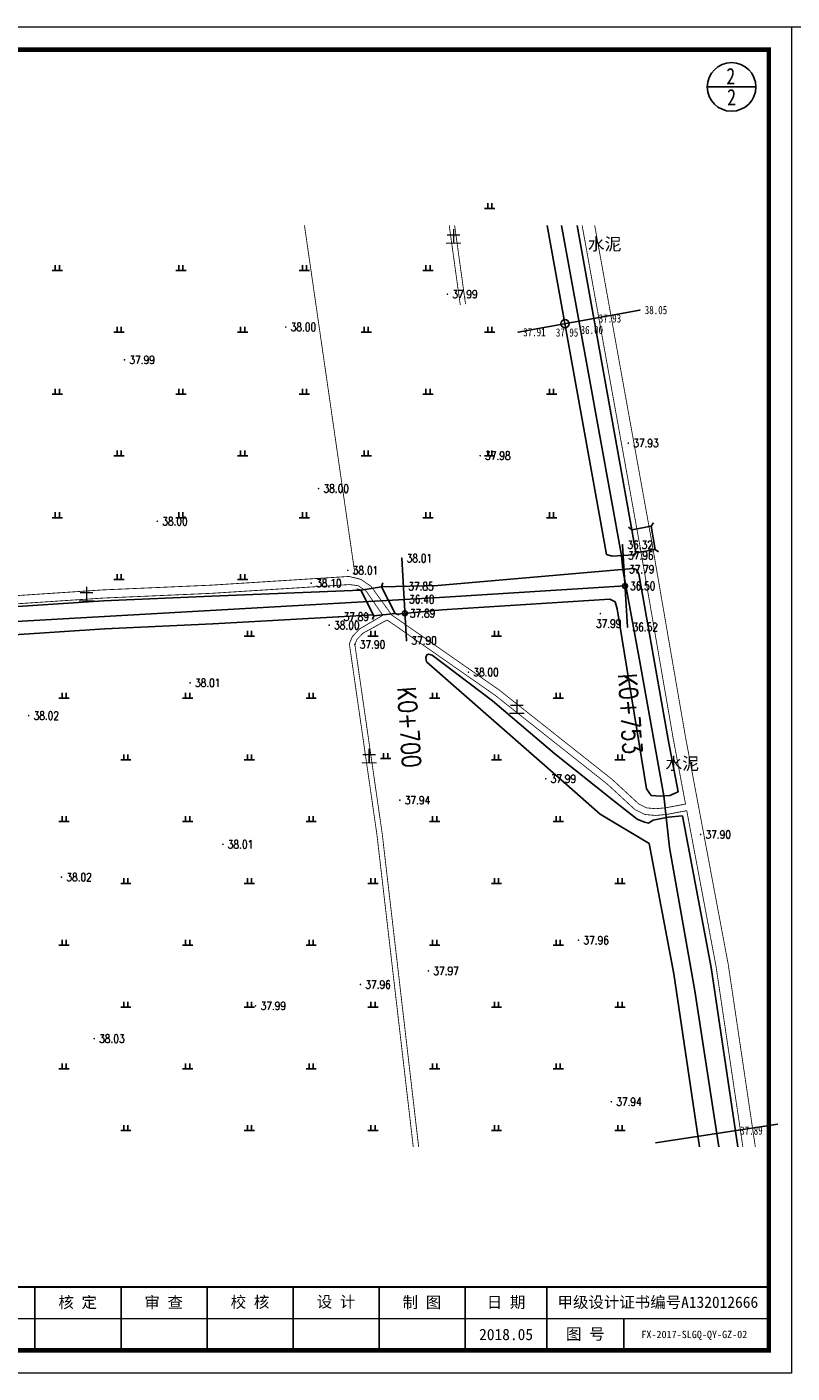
# Model space of a CAD drawing. Extents: x 464172 to 473094, y 3847158 to 3855433.
# Tile 90 of 98: x 470517 to 470703, y 3852704 to 3853030. Entities that reach past the tile are written whole.
import ezdxf
from ezdxf.enums import TextEntityAlignment as Align

# ---------------------------------------------------------------- set-up
doc = ezdxf.new("R2010")
doc.units = 0
doc.linetypes.add('X3', pattern=[5, 4, -1])
doc.layers.get('0').update_dxf_attribs({"linetype": 'CONTINUOUS'})
doc.layers.add('0.13文字', color=3, linetype='CONTINUOUS', lineweight=13)
doc.layers.add('ASSIST', color=7, linetype='CONTINUOUS', plot=False)
for name, color, linetype in [('DIMTEX', 7, 'CONTINUOUS'), ('DLSS', 4, 'CONTINUOUS'), ('DMTZ', 3, 'CONTINUOUS'), ('DMX', 1, 'CONTINUOUS'), ('GCD', 9, 'CONTINUOUS'), ('SXSS', 5, 'CONTINUOUS'), ('ZBTZ', 8, 'CONTINUOUS'), ('断面', 7, 'CONTINUOUS'), ('零点距', 1, 'CONTINUOUS'), ('零间距', 11, 'CONTINUOUS')]:
    doc.layers.add(name, color=color, linetype=linetype)
doc.styles.add('HZ', font='rs.shx', dxfattribs={"width": 0.8, "bigfont": 'hztxt.shx'})
doc.styles.add('LYJFS', font='times.ttf', dxfattribs={"width": 0.7})
doc.styles.add('STYLE2', font='txt', dxfattribs={"width": 0.8})
doc.styles.add('仿宋', font='FangSong_GB2312.ttf', dxfattribs={"width": 0.8})
doc.styles.add('宋体', font='txt')
doc.styles.add('正等线体', font='simhei.ttf')
doc.styles.add('黑体', font='simhei.ttf')
doc.linetypes.add('10411', pattern='A,2,[150,AAA.SHX,S=1,R=0,X=0,Y=1],2,[151,AAA.SHX,S=1,R=0,X=0,Y=3],1e-11', length=4)

# ---------------------------------------------------------------- blocks, each defined once
blk = doc.blocks.new('GC200')
at = {"linetype": 'Continuous', "const_width": 0.2, "flags": 128}
blk.add_lwpolyline([(-0.1, 0, 1), (0.1, 0, 1)], format="xyb", close=True, dxfattribs=at)
blk = doc.blocks.new('gc119')
for p, q in [((-1.25, 0), (1.25, 0)), ((-0.5, 1.3), (-0.5, 0)), ((0.5, 1.3), (0.5, 0))]:
    blk.add_line(p, q)
blk = doc.blocks.new('TK')
h = blk.add_hatch(color=152)
h.dxf.hatch_style = 1
h.paths.add_polyline_path([(37.77, 12, 1), (28.09, 12, 1)])
h.paths.add_polyline_path([(37.6, 12, 1), (28.25, 12, 1)], flags=16)
h = blk.add_hatch(color=152)
h.dxf.hatch_style = 1
edge = h.paths.add_edge_path()
edge.add_arc((34.81, 9.58), 1.46, 43.3177, 70.37)
edge.add_arc((33.43, 5.71), 5.57, 70.37, 84.5285)
edge.add_arc((32.84, -0.42), 11.72, 84.5285, 95.1775)
edge.add_arc((32.98, 9.87), 1.83, 111.7966, 130.9174, ccw=False)
edge.add_arc((34.88, 5.13), 6.94, 98.8427, 111.7966, ccw=False)
edge.add_arc((35.95, -1.72), 13.87, 95.2104, 98.8427, ccw=False)
edge.add_ellipse((32.93, 12.29), major_axis=(-1.77, 0), ratio=0.877698, start_angle=172.6539, end_angle=176.913)
edge.add_arc((34.52, 1.96), 10.25, 88.9999, 98.5227)
edge.add_arc((34.13, 4.59), 7.59, 98.5227, 116.8491)
edge.add_arc((31.25, 10.26), 1.23, 116.8491, 139.2901)
edge.add_arc((30.47, 10.94), 0.195, 139.2901, 263.0506)
edge.add_arc((30.65, 12.44), 1.71, 263.0506, 272.1363)
edge.add_arc((31.82, -18.86), 29.62, 88.4627, 92.1363, ccw=False)
edge.add_arc((32.48, 5.65), 5.1, 68.0711, 88.4627, ccw=False)
edge.add_arc((36.59, -10.92), 21.41, 95.9129, 98.7952)
edge.add_arc((35.22, -2.08), 12.47, 98.7952, 117.8497)
edge.add_arc((93.72, -228.49), 245.99, 104.7704, 105.1579, ccw=False)
edge.add_line((31, 9.37), (30.2, 9.05))
edge.add_arc((51.56, -88.12), 99.49, 100.9063, 102.3983, ccw=False)
edge.add_line((32.74, 9.57), (32.13, 9.38))
edge.add_arc((29.82, 37.97), 28.69, 274.6178, 279.6944)
edge.add_arc((33.88, 14.2), 4.57, 279.6944, 287.6119)
edge.add_arc((34.76, 11.42), 1.65, 287.6119, 311.5141)
edge.add_arc((35.67, 10.39), 0.275, 311.5141, 403.3177)
edge = h.paths.add_edge_path()
edge.add_arc((37.35, 13.14), 2.07, 138.9742, 204.1181, ccw=False)
edge.add_line((35.79, 14.49), (34.09, 14.49))
edge.add_line((34.09, 14.49), (34.09, 15.08))
edge.add_line((34.09, 15.08), (31.76, 15.08))
edge.add_line((31.76, 15.08), (31.76, 14.49))
edge.add_line((31.76, 14.49), (30.07, 14.49))
edge.add_arc((28.51, 13.14), 2.07, -24.1181, 41.0258, ccw=False)
edge.add_arc((26.97, 13.82), 3.75, 314.3441, 335.8819, ccw=False)
edge.add_arc((28.92, 14.18), 3.11, 282.3877, 290.1466)
edge.add_arc((25.86, 22.53), 12, 290.1466, 296.6495)
edge.add_ellipse((32.93, 12.29), major_axis=(-1.77, 0), ratio=0.877698, start_angle=176.913, end_angle=378.3747, ccw=False)
edge.add_ellipse((32.93, 12.29), major_axis=(-1.77, 0), ratio=0.877698, start_angle=172.6539, end_angle=176.913, ccw=False)
edge.add_ellipse((32.93, 12.29), major_axis=(-1.77, 0), ratio=0.877698, start_angle=161.6253, end_angle=172.6539, ccw=False)
edge.add_arc((39.99, 22.53), 12, 243.3505, 249.8534)
edge.add_arc((36.93, 14.18), 3.11, 249.8534, 257.6123)
edge.add_arc((38.89, 13.82), 3.75, 204.1181, 225.6559, ccw=False)
at = {"lineweight": 0}
for p, q in [((0, 0), (0, 297)), ((0, 297), (420, 297)), ((420, 297), (420, 0)), ((415, 12), (208, 12)), ((420, 0), (0, 0))]:
    blk.add_line(p, q, dxfattribs=at)
for p, q in [((25, 292), (7, 292)), ((7, 292), (7, 190)), ((13, 292), (13, 190)), ((19, 292), (19, 190)), ((25, 275), (7, 275)), ((25, 258), (7, 258)), ((25, 241), (7, 241)), ((25, 224), (7, 224)), ((25, 207), (7, 207)), ((25, 190), (7, 190)), ((118, 19), (118, 5)), ((153, 19), (153, 5)), ((208, 19), (208, 5)), ((234, 19), (234, 5)), ((253, 19), (253, 5)), ((272, 19), (272, 5)), ((291, 19), (291, 5)), ((310, 19), (310, 5)), ((329, 19), (329, 5)), ((348, 19), (348, 5)), ((366, 19), (366, 5)), ((383, 12), (383, 5))]:
    blk.add_line(p, q)
at = {"lineweight": 0, "const_width": 1}
blk.add_lwpolyline([(25, 292), (415, 292), (415, 5), (25, 5)], close=True, dxfattribs=at)
at = {"lineweight": 0, "const_width": 0.4}
blk.add_lwpolyline([(415, 19), (25, 19)], dxfattribs=at)
at = {"color": 152}
for points in [[(31.24, 11.8, -0.028382), (29.99, 11.26, -0.033867), (29.59, 11.14, 0.094254), (30.39, 12.29, 0.292155), (30.07, 14.49), (31.76, 14.49), (31.76, 15.08), (34.09, 15.08), (34.09, 14.49), (35.79, 14.49, 0.292155), (35.46, 12.29, 0.094254), (36.26, 11.14, -0.033867), (35.86, 11.26, -0.028382), (34.61, 11.8)], [(34.7, 12.21, 0.041575), (33, 12.1, 0.080135), (30.7, 11.36, 0.098231), (30.32, 11.07, 0.59944), (30.44, 10.75, 0.039664), (30.71, 10.73, -0.01603), (32.61, 10.74, -0.08921), (34.38, 10.38, 0.012577), (33.31, 10.24, 0.083333), (29.4, 8.94, -0.001691), (31, 9.37), (30.2, 9.05, -0.00651), (32.74, 9.57), (32.13, 9.38, 0.022155), (34.65, 9.7, 0.03456), (35.26, 9.85, 0.104673), (35.86, 10.18, 0.423464), (35.87, 10.58, 0.118589), (35.3, 10.95, 0.061857), (33.96, 11.25, 0.046498), (31.79, 11.26, -0.083624), (32.3, 11.57, -0.056582), (33.81, 11.99, -0.015851), (34.69, 12.09)]]:
    blk.add_lwpolyline(points, format="xyb", dxfattribs=at)
for radius in [4.84, 4.68]:
    blk.add_circle((32.93, 12), radius, dxfattribs=at)
blk.add_arc((34.88, 5.13), 6.94, 98.8427, 111.7966, dxfattribs=at)
for start_param, end_param in [(2.820893, 6.603885), (3.013378, 3.087714)]:
    blk.add_ellipse((32.93, 12.29), major_axis=(-1.77, 0), ratio=0.877698, start_param=start_param, end_param=end_param, dxfattribs=at)
at = {"style": '宋体'}
for s, height, width, p in [('江苏省水利勘测设计研究院有限公司', 3.75, 0.9, (77.13, 13.75)), ('农业综合开发中型灌区节水配套改造项目', 1.8, 0.75, (136, 14.74)), ('-江苏省徐州市丰县四联河灌区', 1.8, 0.75, (136, 11.03)), ('Jiangsu Surveying and Design Institute of Water Resources Co., Ltd.', 2, 0.8, (76.96, 9.01)), ('节水配套改造项目', 1.8, 0.75, (135.84, 7.88))]:
    blk.add_text(s, height=height, dxfattribs=dict(at, width=width)).set_placement(p, align=Align.MIDDLE)
at = {"style": 'LYJFS'}
for s, p in [('（阶段）', (216.83, 15.5)), ('（专业）', (216.83, 8.5))]:
    blk.add_text(s, height=2.5, dxfattribs=at).set_placement(p, align=Align.MIDDLE_CENTER)
at = {"style": '仿宋'}
blk.add_text('2018.05', height=2.5, dxfattribs=at).set_placement((357, 8.5), align=Align.MIDDLE)
at = {"rotation": 90}
for s, insert, char_height, attachment_point, style in [('日 期', (10, 232.5), 2.5, 5, '宋体'), ('会签者', (10, 215.5), 2.5, 5, '宋体'), ('会签专业', (10, 198.5), 2.5, 5, '宋体'), ('江苏省水利勘测设计研究院有限公司\\P地址：扬州市吉安路209号吉安大厦1号楼  邮编：225127\\P电话：0514-87860116  传真：0514-87889101\\P声明：未经授权，不得翻印、传播或它用。', (23.3, 4.92), 2, 7, '仿宋')]:
    blk.add_mtext(s, dxfattribs=dict(at, insert=insert, char_height=char_height, attachment_point=attachment_point, style=style))
at = {"char_height": 2.5, "attachment_point": 5, "style": '宋体'}
for s, insert in [('设计', (227.4, 15.5)), ('批 准', (243.5, 15.5)), ('核 定', (262.44, 15.47)), ('审 查', (281.43, 15.47)), ('校 核', (300.47, 15.54)), ('设 计', (319.47, 15.59)), ('制 图', (338.42, 15.48)), ('日 期', (357, 15.5)), ('甲级设计证书编号A132012666', (390.5, 15.5)), ('部分', (227.4, 8.5)), ('图 号', (374.5, 8.5))]:
    blk.add_mtext(s, dxfattribs=dict(at, insert=insert))

msp = doc.modelspace()

# ---------------------------------------------------------------- linework, layer by layer
at = {"lineweight": 0}
msp.add_line((470240.89, 3853030.3), (470702.91, 3853030.3), dxfattribs=at)
at = {"color": 8, "linetype": 'Continuous', "flags": 128}
msp.add_lwpolyline([(470646.8, 3852982.13), (470653.36, 3852946.2), (470661.33, 3852901.99), (470661.65, 3852898.65), (470665.81, 3852876.17), (470671.65, 3852843.65), (470673.03, 3852831.12), (470679.16, 3852796.32), (470684.96, 3852758.47)], dxfattribs=at)
at = {"linetype": 'Continuous', "flags": 128}
msp.add_lwpolyline([(470268.39, 3852871.31), (470427.2, 3852881.02), (470617.15, 3852891.85), (470662.21, 3852894.62)], dxfattribs=at)
at = {"layer": 'ASSIST', "linetype": 'Continuous', "flags": 128}
for points in [[(470664.84, 3852902.67), (470663.86, 3852908.28), (470668.57, 3852909.1), (470669.55, 3852903.49)], [(470601.23, 3852887.4), (470598.05, 3852893.57), (470603.07, 3852894.43), (470606.38, 3852887.94)]]:
    msp.add_lwpolyline(points, close=True, dxfattribs=at)
at = {"layer": 'DLSS', "color": 8, "linetype": 'X3', "const_width": 0.2, "flags": 128}
for points, elevation in [([(470619.52, 3852982.13), (470622.2, 3852962.84)], 37.98), ([(470651.79, 3852982.13), (470665.73, 3852904.88), (470673.9, 3852857.61), (470676.9, 3852841.68)], 38.02), ([(470610.79, 3852758.47), (470601.96, 3852834.31), (470595.27, 3852880.58), (470596.02, 3852882.38), (470597.8, 3852884.22), (470603.4, 3852887.5)], 38.56), ([(470677.2, 3852840.08), (470684.32, 3852802.21), (470690.82, 3852758.47)], 38.02)]:
    msp.add_lwpolyline(points, dxfattribs=dict(at, elevation=elevation))
at = {"layer": 'DLSS', "color": 8, "linetype": 'Continuous', "const_width": 0.2, "flags": 128}
for points, elevation in [([(470620.83, 3852982.13), (470623.48, 3852963.02)], 37.98), ([(470654.84, 3852982.13), (470668.69, 3852905.4), (470676.86, 3852858.14), (470687.28, 3852802.71), (470693.85, 3852758.47)], 38.02), ([(470612.1, 3852758.47), (470603.25, 3852834.48), (470596.61, 3852880.41), (470597.12, 3852881.65), (470598.6, 3852883.17), (470604.44, 3852886.36)], 38.56)]:
    msp.add_lwpolyline(points, dxfattribs=dict(at, elevation=elevation))
at = {"layer": 'DLSS', "linetype": 'Continuous'}
for points in [[(470663.86, 3852908.28), (470663.05, 3852908.86)], [(470664.84, 3852902.67), (470663.86, 3852908.28)], [(470668.57, 3852909.1), (470669.15, 3852909.91)], [(470668.57, 3852909.1), (470669.55, 3852903.49)], [(470664.84, 3852902.67), (470664.26, 3852901.85)], [(470669.55, 3852903.49), (470670.36, 3852902.91)], [(470598.05, 3852893.57), (470597.1, 3852893.88)], [(470603.07, 3852894.43), (470603.37, 3852895.38)], [(470603.07, 3852894.43), (470606.38, 3852887.94)], [(470601.23, 3852887.4), (470598.05, 3852893.57)], [(470601.23, 3852887.4), (470600.92, 3852886.45)], [(470606.38, 3852887.94), (470607.33, 3852887.63)]]:
    msp.add_lwpolyline(points, dxfattribs=at)
at = {"layer": 'DLSS', "color": 8, "linetype": 'X3', "const_width": 0.2, "flags": 128}
for points in [[(470268.39, 3852876.72), (470286.29, 3852877.74), (470336.91, 3852880.76), (470374.56, 3852883.08), (470415.94, 3852886.1), (470481.43, 3852890.08), (470535.39, 3852893.66), (470561.68, 3852894.81), (470595.23, 3852896.93)], [(470595.23, 3852896.93), (470598.05, 3852896.23), (470600.53, 3852894.53), (470605.59, 3852887.54), (470607.93, 3852885.92), (470631.6, 3852869.41), (470659.03, 3852847.71), (470665.55, 3852841.7), (470667.44, 3852840.76), (470669.69, 3852840.56), (470672.08, 3852840.78), (470676.9, 3852841.68)]]:
    msp.add_lwpolyline(points, dxfattribs=at)
at = {"layer": 'DLSS', "color": 8, "linetype": 'Continuous', "const_width": 0.2, "flags": 128}
for points in [[(470268.39, 3852874.73), (470286.41, 3852875.76), (470337.03, 3852878.78), (470374.69, 3852881.1), (470416.07, 3852884.12), (470481.55, 3852888.1), (470535.5, 3852891.68), (470561.79, 3852892.83), (470595.35, 3852894.96)], [(470604.44, 3852886.36), (470607, 3852884.59), (470630.63, 3852868.11), (470657.97, 3852846.47), (470664.61, 3852840.35), (470666.99, 3852839.16), (470669.69, 3852838.92), (470672.31, 3852839.16), (470677.2, 3852840.08)]]:
    msp.add_lwpolyline(points, dxfattribs=at)
at = {"layer": 'DLSS', "linetype": 'Continuous', "const_width": 0.2, "flags": 128}
msp.add_lwpolyline([(470595.35, 3852894.96), (470597.45, 3852894.67), (470599.37, 3852893.35), (470603.4, 3852887.5)], dxfattribs=at)
at = {"layer": 'DMTZ', "color": 8, "linetype": '10411', "elevation": 38.02, "flags": 128}
for points in [[(470643.32, 3852982.13), (470657.73, 3852902.26), (470659.11, 3852901.82), (470664.26, 3852902.21), (470664.84, 3852902.67)], [(470663.87, 3852908.28), (470650.55, 3852982.13)], [(470675.1, 3852844.62), (470672.7, 3852857.39), (470665.6, 3852897.58), (470664.9, 3852898.58), (470664.9, 3852898.58)], [(470689.58, 3852758.47), (470683.12, 3852802.01), (470676.18, 3852838.86)], [(470668.07, 3852832.09), (470674.02, 3852800.48), (470680.26, 3852758.47)]]:
    msp.add_lwpolyline(points, dxfattribs=at)
at = {"layer": 'DMTZ', "color": 7, "linetype": '10411', "elevation": 37.79, "flags": 128}
msp.add_lwpolyline([(470664.9, 3852898.58), (470664.2, 3852898.87), (470616.77, 3852894.7), (470603.07, 3852894.43)], dxfattribs=at)
at = {"layer": 'DMTZ', "color": 7, "linetype": '10411', "flags": 128}
for points in [[(470598.05, 3852893.57), (470561.82, 3852892.18), (470535.54, 3852891.04), (470481.59, 3852887.46), (470456.8, 3852885.95)], [(470606.85, 3852887.79), (470617.75, 3852888.85), (470658.51, 3852891.42), (470659.83, 3852890.8), (470660.32, 3852889.06), (470667.4, 3852845.36), (470668.56, 3852843.78), (470670.71, 3852843.57), (470673.12, 3852843.78), (470675.1, 3852844.62)], [(470456.93, 3852879.15), (470482.02, 3852880.68), (470535.91, 3852884.25), (470562.14, 3852885.4), (470592.66, 3852887.15), (470601.13, 3852887.6)]]:
    msp.add_lwpolyline(points, dxfattribs=at)
at = {"layer": 'DMX', "color": 8, "linetype": 'Continuous'}
msp.add_line((470665.8, 3852961.59), (470636.29, 3852956.21), dxfattribs=at)
at = {"layer": 'DMX', "linetype": 'Continuous'}
msp.add_line((470699.29, 3852764.03), (470669.63, 3852759.48), dxfattribs=at)
for points in [[(470661.6, 3852904.6), (470662.83, 3852884.64)], [(470608, 3852901.35), (470609.14, 3852881.38)]]:
    msp.add_lwpolyline(points, dxfattribs=at)
at = {"layer": 'SXSS', "color": 8, "linetype": 'Continuous', "elevation": 38.02, "flags": 128}
msp.add_lwpolyline([(470668.07, 3852832.09), (470656.21, 3852839.23), (470647.97, 3852846.4), (470614.03, 3852876.24), (470613.81, 3852877.23), (470614.1, 3852877.88), (470614.46, 3852878.06), (470615.39, 3852877.86), (470629.99, 3852866.71), (470645.14, 3852853.9), (470659.88, 3852842.18), (470665.18, 3852838.04), (470666.94, 3852837.25), (470667.87, 3852837.07), (470668.38, 3852837.39), (470669.08, 3852837.81), (470672.66, 3852838.49), (470676.18, 3852838.86)], dxfattribs=at)
at = {"layer": 'ZBTZ', "linetype": 'Continuous', "const_width": 0.2, "elevation": 37.98, "flags": 128}
msp.add_lwpolyline([(470584.37, 3852982.13), (470596.64, 3852897.45)], dxfattribs=at)
at = {"layer": '断面', "color": 3, "lineweight": 15}
msp.add_line((464172.08, 3853030.3), (473094.26, 3853030.3), dxfattribs=at)
at = {"layer": '断面'}
msp.add_line((470682.17, 3853015.74), (470693.97, 3853015.74), dxfattribs=at)
msp.add_circle((470688.07, 3853015.74), 5.9, dxfattribs=at)
at = {"layer": '零点距', "linetype": 'Continuous'}
for centre in [(470662.21, 3852894.62), (470608.76, 3852887.97)]:
    msp.add_circle(centre, 0.601, dxfattribs=at)
at = {"layer": '零间距', "color": 8, "linetype": 'Continuous'}
msp.add_circle((470647.62, 3852958.28), 1, dxfattribs=at)

# ---------------------------------------------------------------- block references
at = {"layer": 'GCD', "color": 8, "linetype": 'Continuous'}
ref = msp.add_blockref('GC200', (470619.07, 3852965.43, 37.99), dxfattribs=at)
ref.add_attrib('height', '37.99', dxfattribs={"linetype": 'Continuous', "height": 2, "style": 'HZ', "width": 0.8}).set_placement((470620.27, 3852965.43), align=Align.MIDDLE_LEFT)
ref = msp.add_blockref('GC200', (470665.8, 3852961.59, 38.05), dxfattribs=at)
ref.add_attrib('height', '38.05', dxfattribs={"linetype": 'Continuous', "height": 2, "style": '正等线体', "width": 0.8}).set_placement((470667, 3852961.59, 38.05), align=Align.MIDDLE_LEFT)
ref = msp.add_blockref('GC200', (470654.63, 3852959.55, 37.93), dxfattribs=at)
ref.add_attrib('height', '37.93', dxfattribs={"linetype": 'Continuous', "height": 2, "style": '正等线体', "width": 0.8}).set_placement((470655.83, 3852959.55, 37.93), align=Align.MIDDLE_LEFT)
at = {"layer": 'GCD', "linetype": 'Continuous'}
ref = msp.add_blockref('GC200', (470579.84, 3852957.46, 38), dxfattribs=at)
ref.add_attrib('height', '38.00', dxfattribs={"linetype": 'Continuous', "height": 2, "style": 'HZ', "width": 0.8}).set_placement((470581.04, 3852957.46), align=Align.MIDDLE_LEFT)
at = {"layer": 'GCD', "color": 8, "linetype": 'Continuous'}
ref = msp.add_blockref('GC200', (470636.29, 3852956.21, 37.91), dxfattribs=at)
ref.add_attrib('height', '37.91', dxfattribs={"linetype": 'Continuous', "height": 2, "style": '正等线体', "width": 0.8}).set_placement((470637.49, 3852956.21, 37.91), align=Align.MIDDLE_LEFT)
ref = msp.add_blockref('GC200', (470647.62, 3852958.28, 37.95), dxfattribs=at)
ref.add_attrib('height', '37.95', dxfattribs={"linetype": 'Continuous', "height": 2, "style": '正等线体', "width": 0.8}).set_placement((470645.42, 3852956.14, 37.95), align=Align.MIDDLE_LEFT)
ref = msp.add_blockref('GC200', (470651.04, 3852958.9, 36), dxfattribs=at)
ref.add_attrib('height', '36.00', dxfattribs={"linetype": 'Continuous', "height": 2, "style": '正等线体', "width": 0.8}).set_placement((470651.43, 3852956.76), align=Align.MIDDLE_LEFT)
at = {"layer": 'GCD', "linetype": 'Continuous'}
ref = msp.add_blockref('GC200', (470540.67, 3852949.51, 37.99), dxfattribs=at)
ref.add_attrib('height', '37.99', dxfattribs={"linetype": 'Continuous', "height": 2, "style": 'HZ', "width": 0.8}).set_placement((470541.87, 3852949.51), align=Align.MIDDLE_LEFT)
ref = msp.add_blockref('GC200', (470663, 3852929.29, 37.93), dxfattribs=at)
ref.add_attrib('height', '37.93', dxfattribs={"linetype": 'Continuous', "height": 2, "style": 'HZ', "width": 0.8}).set_placement((470664.2, 3852929.29), align=Align.MIDDLE_LEFT)
ref = msp.add_blockref('GC200', (470627.04, 3852926.23, 37.98), dxfattribs=at)
ref.add_attrib('height', '37.98', dxfattribs={"linetype": 'Continuous', "height": 2, "style": 'HZ', "width": 0.8}).set_placement((470628.24, 3852926.23), align=Align.MIDDLE_LEFT)
ref = msp.add_blockref('GC200', (470587.8, 3852918.26, 38), dxfattribs=at)
ref.add_attrib('height', '38.00', dxfattribs={"linetype": 'Continuous', "height": 2, "style": 'HZ', "width": 0.8}).set_placement((470589, 3852918.26), align=Align.MIDDLE_LEFT)
ref = msp.add_blockref('GC200', (470548.64, 3852910.31, 38), dxfattribs=at)
ref.add_attrib('height', '38.00', dxfattribs={"linetype": 'Continuous', "height": 2, "style": 'HZ', "width": 0.8}).set_placement((470549.84, 3852910.31), align=Align.MIDDLE_LEFT)
ref = msp.add_blockref('GC200', (470661.6, 3852904.6, 36.32), dxfattribs=at)
ref.add_attrib('height', '36.32', dxfattribs={"linetype": 'Continuous', "height": 2, "style": 'HZ', "width": 0.8}).set_placement((470662.8, 3852904.6, -36.32), align=Align.MIDDLE_LEFT)
ref = msp.add_blockref('GC200', (470608, 3852901.35, 38.01), dxfattribs=at)
ref.add_attrib('height', '38.01', dxfattribs={"linetype": 'Continuous', "height": 2, "style": 'HZ', "width": 0.8}).set_placement((470609.2, 3852901.35, 38.01), align=Align.MIDDLE_LEFT)
ref = msp.add_blockref('GC200', (470661.76, 3852902.02, 37.96), dxfattribs=at)
ref.add_attrib('height', '37.96', dxfattribs={"linetype": 'Continuous', "height": 2, "style": 'HZ', "width": 0.8}).set_placement((470662.96, 3852902.02, -37.96), align=Align.MIDDLE_LEFT)
ref = msp.add_blockref('GC200', (470594.9, 3852898.41, 38.01), dxfattribs=at)
ref.add_attrib('height', '38.01', dxfattribs={"linetype": 'Continuous', "height": 2, "style": 'HZ', "width": 0.8}).set_placement((470596.1, 3852898.41), align=Align.MIDDLE_LEFT)
ref = msp.add_blockref('GC200', (470661.97, 3852898.67, 37.79), dxfattribs=at)
ref.add_attrib('height', '37.79', dxfattribs={"linetype": 'Continuous', "height": 2, "style": 'HZ', "width": 0.8}).set_placement((470663.17, 3852898.67, -37.79), align=Align.MIDDLE_LEFT)
ref = msp.add_blockref('GC200', (470586.01, 3852895.29, 38.1), dxfattribs=at)
ref.add_attrib('height', '38.10', dxfattribs={"linetype": 'Continuous', "height": 2, "style": 'HZ', "width": 0.8}).set_placement((470587.21, 3852895.29), align=Align.MIDDLE_LEFT)
ref = msp.add_blockref('GC200', (470608.39, 3852894.53, 37.85), dxfattribs=at)
ref.add_attrib('height', '37.85', dxfattribs={"linetype": 'Continuous', "height": 2, "style": 'HZ', "width": 0.8}).set_placement((470609.59, 3852894.53, -37.85), align=Align.MIDDLE_LEFT)
ref = msp.add_blockref('GC200', (470662.21, 3852894.62, 36.5), dxfattribs=at)
ref.add_attrib('height', '36.50', dxfattribs={"linetype": 'Continuous', "height": 2, "style": 'HZ', "width": 0.8}).set_placement((470663.41, 3852894.62, -36.5), align=Align.MIDDLE_LEFT)
ref = msp.add_blockref('GC200', (470608.57, 3852891.36, 36.4), dxfattribs=at)
ref.add_attrib('height', '36.40', dxfattribs={"linetype": 'Continuous', "height": 2, "style": 'HZ', "width": 0.8}).set_placement((470609.77, 3852891.36, -36.4), align=Align.MIDDLE_LEFT)
ref = msp.add_blockref('GC200', (470592.66, 3852887.15, 37.89), dxfattribs=at)
ref.add_attrib('height', '37.89', dxfattribs={"linetype": 'Continuous', "height": 2, "style": 'HZ', "width": 0.8}).set_placement((470593.86, 3852887.15), align=Align.MIDDLE_LEFT)
ref = msp.add_blockref('GC200', (470608.76, 3852887.97, 37.89), dxfattribs=at)
ref.add_attrib('height', '37.89', dxfattribs={"linetype": 'Continuous', "height": 2, "style": 'HZ', "width": 0.8}).set_placement((470609.96, 3852887.97, 37.89), align=Align.MIDDLE_LEFT)
ref = msp.add_blockref('GC200', (470656.22, 3852887.91, 37.99), dxfattribs=at)
ref.add_attrib('height', '37.99', dxfattribs={"linetype": 'Continuous', "height": 2, "style": 'HZ', "width": 0.8}).set_placement((470655.16, 3852885.46), align=Align.MIDDLE_LEFT)
ref = msp.add_blockref('GC200', (470590.37, 3852885.09, 38), dxfattribs=at)
ref.add_attrib('height', '38.00', dxfattribs={"linetype": 'Continuous', "height": 2, "style": 'HZ', "width": 0.8}).set_placement((470591.57, 3852885.09), align=Align.MIDDLE_LEFT)
ref = msp.add_blockref('GC200', (470662.83, 3852884.64, 36.52), dxfattribs=at)
ref.add_attrib('height', '36.52', dxfattribs={"linetype": 'Continuous', "height": 2, "style": 'HZ', "width": 0.8}).set_placement((470664.03, 3852884.64, 36.52), align=Align.MIDDLE_LEFT)
ref = msp.add_blockref('GC200', (470596.61, 3852880.41, 37.9), dxfattribs=at)
ref.add_attrib('height', '37.90', dxfattribs={"linetype": 'Continuous', "height": 2, "style": 'HZ', "width": 0.8}).set_placement((470597.81, 3852880.41), align=Align.MIDDLE_LEFT)
ref = msp.add_blockref('GC200', (470609.14, 3852881.38, 37.9), dxfattribs=at)
ref.add_attrib('height', '37.90', dxfattribs={"linetype": 'Continuous', "height": 2, "style": 'HZ', "width": 0.8}).set_placement((470610.34, 3852881.38, 37.9), align=Align.MIDDLE_LEFT)
at = {"layer": 'GCD', "color": 8, "linetype": 'Continuous'}
ref = msp.add_blockref('GC200', (470624.17, 3852873.69, 38), dxfattribs=at)
ref.add_attrib('height', '38.00', dxfattribs={"linetype": 'Continuous', "height": 2, "style": 'HZ', "width": 0.8}).set_placement((470625.37, 3852873.69), align=Align.MIDDLE_LEFT)
at = {"layer": 'GCD', "linetype": 'Continuous'}
ref = msp.add_blockref('GC200', (470556.6, 3852871.11, 38.01), dxfattribs=at)
ref.add_attrib('height', '38.01', dxfattribs={"linetype": 'Continuous', "height": 2, "style": 'HZ', "width": 0.8}).set_placement((470557.8, 3852871.11), align=Align.MIDDLE_LEFT)
ref = msp.add_blockref('GC200', (470517.4, 3852863.15, 38.02), dxfattribs=at)
ref.add_attrib('height', '38.02', dxfattribs={"linetype": 'Continuous', "height": 2, "style": 'HZ', "width": 0.8}).set_placement((470518.6, 3852863.15), align=Align.MIDDLE_LEFT)
ref = msp.add_blockref('GC200', (470642.96, 3852847.83, 37.99), dxfattribs=at)
ref.add_attrib('height', '37.99', dxfattribs={"linetype": 'Continuous', "height": 2, "style": 'HZ', "width": 0.8}).set_placement((470644.16, 3852847.83), align=Align.MIDDLE_LEFT)
ref = msp.add_blockref('GC200', (470607.54, 3852842.64, 37.94), dxfattribs=at)
ref.add_attrib('height', '37.94', dxfattribs={"linetype": 'Continuous', "height": 2, "style": 'HZ', "width": 0.8}).set_placement((470608.74, 3852842.64), align=Align.MIDDLE_LEFT)
ref = msp.add_blockref('GC200', (470680.56, 3852834.3, 37.9), dxfattribs=at)
ref.add_attrib('height', '37.90', dxfattribs={"linetype": 'Continuous', "height": 2, "style": 'HZ', "width": 0.8}).set_placement((470681.76, 3852834.3), align=Align.MIDDLE_LEFT)
ref = msp.add_blockref('GC200', (470564.56, 3852831.91, 38.01), dxfattribs=at)
ref.add_attrib('height', '38.01', dxfattribs={"linetype": 'Continuous', "height": 2, "style": 'HZ', "width": 0.8}).set_placement((470565.76, 3852831.91), align=Align.MIDDLE_LEFT)
ref = msp.add_blockref('GC200', (470525.36, 3852823.95, 38.02), dxfattribs=at)
ref.add_attrib('height', '38.02', dxfattribs={"linetype": 'Continuous', "height": 2, "style": 'HZ', "width": 0.8}).set_placement((470526.56, 3852823.95), align=Align.MIDDLE_LEFT)
ref = msp.add_blockref('GC200', (470650.92, 3852808.63, 37.96), dxfattribs=at)
ref.add_attrib('height', '37.96', dxfattribs={"linetype": 'Continuous', "height": 2, "style": 'HZ', "width": 0.8}).set_placement((470652.12, 3852808.63), align=Align.MIDDLE_LEFT)
ref = msp.add_blockref('GC200', (470614.47, 3852801.18, 37.97), dxfattribs=at)
ref.add_attrib('height', '37.97', dxfattribs={"linetype": 'Continuous', "height": 2, "style": 'HZ', "width": 0.8}).set_placement((470615.67, 3852801.18), align=Align.MIDDLE_LEFT)
ref = msp.add_blockref('GC200', (470597.96, 3852797.88, 37.96), dxfattribs=at)
ref.add_attrib('height', '37.96', dxfattribs={"linetype": 'Continuous', "height": 2, "style": 'HZ', "width": 0.8}).set_placement((470599.16, 3852797.88), align=Align.MIDDLE_LEFT)
ref = msp.add_blockref('GC200', (470572.52, 3852792.71, 37.99), dxfattribs=at)
ref.add_attrib('height', '37.99', dxfattribs={"linetype": 'Continuous', "height": 2, "style": 'HZ', "width": 0.8}).set_placement((470573.72, 3852792.71), align=Align.MIDDLE_LEFT)
ref = msp.add_blockref('GC200', (470533.32, 3852784.75, 38.03), dxfattribs=at)
ref.add_attrib('height', '38.03', dxfattribs={"linetype": 'Continuous', "height": 2, "style": 'HZ', "width": 0.8}).set_placement((470534.52, 3852784.75), align=Align.MIDDLE_LEFT)
ref = msp.add_blockref('GC200', (470658.88, 3852769.43, 37.94), dxfattribs=at)
ref.add_attrib('height', '37.94', dxfattribs={"linetype": 'Continuous', "height": 2, "style": 'HZ', "width": 0.8}).set_placement((470660.08, 3852769.43), align=Align.MIDDLE_LEFT)
ref = msp.add_blockref('GC200', (470688.99, 3852762.45, 37.89), dxfattribs=at)
ref.add_attrib('height', '37.89', dxfattribs={"linetype": 'Continuous', "height": 2, "style": '正等线体', "width": 0.8}).set_placement((470690.19, 3852762.45, 37.89), align=Align.MIDDLE_LEFT)
at = {"layer": 'ZBTZ', "linetype": 'Continuous'}
for p in [(470629.37, 3852986.19), (470524.37, 3852971.19), (470554.37, 3852971.19), (470584.37, 3852971.19), (470539.37, 3852956.19), (470569.37, 3852956.19), (470599.37, 3852956.19), (470524.37, 3852941.19), (470554.37, 3852941.19), (470584.37, 3852941.19), (470614.37, 3852941.19), (470539.37, 3852926.19), (470569.37, 3852926.19), (470599.37, 3852926.19), (470629.37, 3852926.19), (470524.37, 3852911.19), (470554.37, 3852911.19), (470584.37, 3852911.19), (470614.37, 3852911.19), (470644.37, 3852911.19), (470539.37, 3852896.19), (470569.37, 3852896.19), (470571, 3852882.42), (470601, 3852882.42), (470631, 3852882.42), (470526, 3852867.42), (470556, 3852867.42), (470586, 3852867.42), (470646, 3852867.42), (470541, 3852852.42), (470571, 3852852.42), (470604.09, 3852852.77), (470631, 3852852.42), (470661, 3852852.42), (470526, 3852837.42), (470556, 3852837.42), (470586, 3852837.42), (470616, 3852837.42), (470646, 3852837.42), (470541, 3852822.42), (470571, 3852822.42), (470601, 3852822.42), (470631, 3852822.42), (470661, 3852822.42), (470526, 3852807.42), (470556, 3852807.42), (470586, 3852807.42), (470616, 3852807.42), (470646, 3852807.42), (470541, 3852792.42), (470571, 3852792.42), (470601, 3852792.42), (470631, 3852792.42), (470526, 3852777.42), (470556, 3852777.42), (470586, 3852777.42), (470616, 3852777.42), (470646, 3852777.42), (470541, 3852762.42), (470571, 3852762.42), (470601, 3852762.42), (470631, 3852762.42), (470661, 3852762.42)]:
    msp.add_blockref('gc119', p, dxfattribs=at)
at = {"layer": 'ZBTZ', "color": 8, "linetype": 'Continuous'}
for p in [(470614.37, 3852971.19), (470629.37, 3852956.19), (470644.37, 3852941.19), (470616, 3852867.42), (470661, 3852792.42)]:
    msp.add_blockref('gc119', p, dxfattribs=at)
at = {"layer": '断面', "xscale": 1.100054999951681, "yscale": 1.100054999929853, "zscale": 1.100054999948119}
msp.add_blockref('TK', (470240.61, 3852703.58), dxfattribs=at)

# ---------------------------------------------------------------- texts
at = {"color": 8, "linetype": 'Continuous', "style": 'HZ', "width": 0.8}
msp.add_text('K0+753', height=4.5, rotation=273.8207, dxfattribs=at).set_placement((470660.49, 3852853.57), align=Align.BOTTOM_RIGHT)
at = {"linetype": 'Continuous', "style": 'HZ', "width": 0.8}
msp.add_text('K0+700', height=4.5, rotation=273.8207, dxfattribs=at).set_placement((470606.85, 3852850.3), align=Align.BOTTOM_RIGHT)
at = {"layer": '0.13文字', "linetype": 'Continuous', "lineweight": 13, "insert": (470664.95, 3852713.86), "char_height": 1.8, "width": 55.5509, "attachment_point": 1, "style": 'LYJFS'}
msp.add_mtext('{\\fFangSong_GB2312|b0|i0|c134|p49;\\W1;\\C7; FX-2017-SLGQ-QY-GZ-02}', dxfattribs=at)
at = {"layer": 'DIMTEX', "linetype": 'Continuous', "style": 'STYLE2', "width": 0.8}
for p in [(470686.8, 3853016.34), (470687, 3853011.23)]:
    msp.add_text('2', height=4, dxfattribs=at).set_placement(p)
at = {"layer": 'DLSS', "color": 8, "linetype": 'Continuous', "style": '黑体'}
for s, p in [('土', (470620.58, 3852979.46)), ('水泥', (470657.24, 3852977.65)), ('土', (470635.96, 3852865.32)), ('土', (470600.09, 3852853.33))]:
    msp.add_text(s, height=3, dxfattribs=at).set_placement(p, align=Align.MIDDLE)
at = {"layer": 'DLSS', "linetype": 'Continuous', "style": '黑体'}
for s, p in [('土', (470531.48, 3852892.64)), ('水泥', (470676.09, 3852851.57))]:
    msp.add_text(s, height=3, dxfattribs=at).set_placement(p, align=Align.MIDDLE)

doc.saveas('drawing.dxf')
